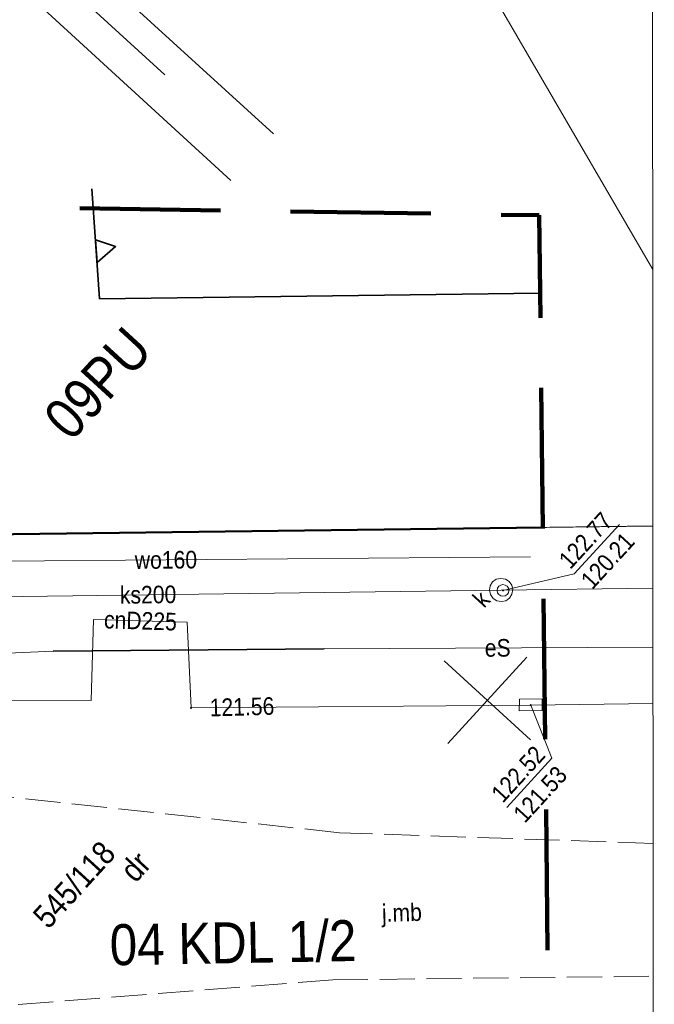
# Model space of a CAD drawing. Header units: metres. Extents: x 0 to 6446955, y 0 to 5658558.
# Tile 66 of 188: x 6441914 to 6441941, y 5654001 to 5654043. Entities that reach past the tile are written whole.
import ezdxf
from ezdxf.enums import TextEntityAlignment as Align

# ---------------------------------------------------------------- set-up
doc = ezdxf.new("R2010")
doc.units = ezdxf.units.M
doc.header["$MEASUREMENT"] = 0
for name, pattern in [('1.5_0.5', [2, 1.5, -0.5]), ('2', [0.9, 0.6, -0.3]), ('219-500', [0]), ('PRZER2-1', [3, 2, -1]), ('PRZER3-1', [4, 3, -1])]:
    doc.linetypes.add(name, pattern=pattern)
doc.layers.get('0').update_dxf_attribs({"color": 2, "linetype": 'CONTINUOUS', "lineweight": 5})
doc.layers.add('1ramki', color=7, linetype='PRZER2-1', lineweight=18)
doc.layers.add('z - MPZT', color=121, linetype='PRZER3-1', lineweight=18)
for name, color, linetype in [('209-oznaczenie konturu klasyfikacyjnego', 7, 'CONTINUOUS'), ('211-numer działki ewidencyjnej', 7, 'CONTINUOUS'), ('217-kontur klasyfikacyjny', 7, 'CONTINUOUS'), ('218-kontur użytku gruntowego', 7, 'CONTINUOUS'), ('219-działka ewidencyjna', 7, 'CONTINUOUS'), ('jezdnia', 7, 'CONTINUOUS'), ('jezdnia-Atr17', 7, 'CONTINUOUS'), ('komora podziemna', 7, 'CONTINUOUS'), ('obudowa ochronna przewodu', 7, 'CONTINUOUS'), ('przewód ciepłowniczy', 7, 'CONTINUOUS'), ('przewód ciepłowniczy-Atr1', 7, 'CONTINUOUS'), ('przewód elektroenergetyczny podziemny', 7, 'CONTINUOUS'), ('przewód elektroenergetyczny podziemny-Atr1', 7, 'CONTINUOUS'), ('przewód kanalizacyjny', 7, 'CONTINUOUS'), ('przewód kanalizacyjny-Atr1', 7, 'CONTINUOUS'), ('przewód wodociągowy', 7, 'CONTINUOUS'), ('przewód wodociągowy-Atr1', 7, 'CONTINUOUS'), ('rzedna', 7, 'CONTINUOUS'), ('rzedna-Atr2', 7, 'CONTINUOUS'), ('rzedna-Atr3', 7, 'CONTINUOUS'), ('właz do komory lub kanału - okrągły', 7, 'CONTINUOUS'), ('właz do komory lub kanału - okrągły-Atr17', 7, 'CONTINUOUS'), ('Zakres', 7, 'CONTINUOUS'), ('Znak północy', 7, 'CONTINUOUS')]:
    doc.layers.add(name, color=color, linetype=linetype)
doc.styles.add('MapaZas', font='geodezja.shx', dxfattribs={"width": 0.9})
doc.linetypes.add('NLZ', pattern='A,3,-1,[35,msgB.shx,S=0.008,R=0,X=-0.5,Y=0],3', length=7)
doc.linetypes.add('OLZ', pattern='A,3,-1,[36,msgB.shx,S=0.008,R=0,X=-0.5,Y=0],3', length=7)

# ---------------------------------------------------------------- blocks, each defined once
blk = doc.blocks.new('PW01')
at = {"linetype": 'Continuous', "lineweight": 13}
h = blk.add_hatch(color=0, dxfattribs=at)
edge = h.paths.add_edge_path()
edge.add_arc((0, 0), 0.045, 0, 360)
blk = doc.blocks.new('US22')
at = {"color": 0, "linetype": 'Continuous', "lineweight": 13}
blk.add_circle((0, 0), 0.25, dxfattribs=at)
blk = doc.blocks.new('W_POL')
at = {"color": 0, "linetype": 'Continuous', "lineweight": 0}
for p, q in [((0, 13.393), (-0.67, 1.818)), ((0, 13.393), (0, -3.92)), ((0, 13.393), (0.668, 1.818)), ((-0.67, 1.818), (0, 3.636)), ((0.668, 1.818), (0, 3.636)), ((-0.67, -2.007), (-0.67, -5.929)), ((-0.67, -2.007), (0.669, -5.621)), ((0.669, -2.007), (0.669, -5.929)), ((-0.67, -2.314), (0.67, -5.929)), ((0, -3.92), (0, -4.59)), ((0, -4.59), (0, -10.676)), ((-0.755, -6.94), (-0.755, -13.393)), ((0.671, -6.94), (0.671, -13.393))]:
    blk.add_line(p, q, dxfattribs=at)
at = {"color": 0, "linetype": 'Continuous', "lineweight": 0, "extrusion": (0, 0, -1)}
for points in [[(0, 13.393), (0, 3.636), (0.67, 1.818)], [(0, -3.814), (0, -4.122), (0.67, -2.007), (0.67, -2.314)]]:
    blk.add_solid(points, dxfattribs=at)

msp = doc.modelspace()

# ---------------------------------------------------------------- linework, layer by layer
at = {"color": 0, "lineweight": 13}
for p, q in [((6441933.5, 5654014.209), (6441931.656, 5654015.897)), ((6441933.5, 5654014.209), (6441931.656, 5654015.897)), ((6441931.812, 5654012.365), (6441935.189, 5654016.053)), ((6441931.812, 5654012.365), (6441935.189, 5654016.053)), ((6441931.812, 5654012.365), (6441935.189, 5654016.053)), ((6441931.812, 5654012.365), (6441935.189, 5654016.053)), ((6441935.344, 5654012.521), (6441933.5, 5654014.209)), ((6441935.344, 5654012.521), (6441933.5, 5654014.209))]:
    msp.add_line(p, q, dxfattribs=at)
at = {"layer": '1ramki', "color": 0, "linetype": 'Continuous', "lineweight": 18, "flags": 128}
msp.add_lwpolyline([(6441510.604, 5654071.913), (6441940.534, 5654071.913), (6441940.63, 5653931.905), (6441510.701, 5653931.905)], close=True, dxfattribs=at)
msp.add_lwpolyline([(6441510.604, 5654071.913), (6441940.534, 5654071.913), (6441940.63, 5653931.905), (6441510.701, 5653931.905)], close=True, dxfattribs=at)
at = {"layer": '217-kontur klasyfikacyjny', "color": 0, "linetype": 'Continuous', "lineweight": 13}
for points in [[(6441940.561, 5654032.602), (6441917.681, 5654071.913)], [(6441907.59, 5654021.229), (6441940.569, 5654021.654)]]:
    msp.add_lwpolyline(points, dxfattribs=at)
at = {"layer": '218-kontur użytku gruntowego', "color": 0, "linetype": 'Continuous', "lineweight": 13}
for points in [[(6441907.59, 5654021.229), (6441940.569, 5654021.654)], [(6441940.569, 5654021.654), (6441907.59, 5654021.229)]]:
    msp.add_lwpolyline(points, dxfattribs=at)
at = {"layer": '219-działka ewidencyjna', "color": 0, "linetype": '219-500', "lineweight": 13}
msp.add_lwpolyline([(6441940.569, 5654021.649), (6441907.59, 5654021.229)], dxfattribs=at)
at = {"layer": 'jezdnia', "color": 0, "linetype": '1.5_0.5', "lineweight": 13}
msp.add_lwpolyline([(6441940.578, 5654008.104), (6441927.188, 5654008.559), (6441906.123, 5654010.83), (6441907.355, 5654007.289), (6441907.391, 5654004.856), (6441907.473, 5654000.754), (6441926.899, 5654002.275), (6441940.582, 5654002.432)], dxfattribs=at)
at = {"layer": 'komora podziemna', "color": 0, "linetype": 'Continuous', "lineweight": 13, "flags": 128}
for points in [[(6441934.431, 5654019.283), (6441934.544, 5654019.125), (6441934.587, 5654018.936), (6441934.546, 5654018.743), (6441934.448, 5654018.576), (6441934.29, 5654018.462), (6441934.1, 5654018.433), (6441933.908, 5654018.46), (6441933.741, 5654018.559), (6441933.634, 5654018.724), (6441933.59, 5654018.913), (6441933.625, 5654019.098), (6441933.724, 5654019.266), (6441933.881, 5654019.379), (6441934.078, 5654019.416), (6441934.27, 5654019.389)], [(6441934.871, 5654014.255), (6441935.84, 5654014.277), (6441935.841, 5654013.774), (6441934.851, 5654013.759)]]:
    msp.add_lwpolyline(points, close=True, dxfattribs=at)
at = {"layer": 'obudowa ochronna przewodu', "color": 0, "linetype": 'Continuous', "lineweight": 35, "flags": 128}
msp.add_lwpolyline([(6441914.949, 5654016.308), (6441926.531, 5654016.415)], dxfattribs=at)
at = {"layer": 'przewód ciepłowniczy', "color": 0, "linetype": 'Continuous', "lineweight": 13, "flags": 128}
msp.add_lwpolyline([(6441902.73, 5654014.262), (6441909.442, 5654014.218), (6441916.57, 5654014.199), (6441916.68, 5654017.665), (6441920.677, 5654017.544), (6441920.838, 5654013.885), (6441935.349, 5654014.008)], dxfattribs=at)
at = {"layer": 'przewód ciepłowniczy', "color": 0, "linetype": 'Continuous', "lineweight": 13}
msp.add_lwpolyline([(6441935.349, 5654014.008), (6441940.574, 5654014.077)], dxfattribs=at)
at = {"layer": 'przewód elektroenergetyczny podziemny', "color": 0, "linetype": 'Continuous', "lineweight": 13}
msp.add_lwpolyline([(6441940.572, 5654016.483), (6441926.531, 5654016.415), (6441914.949, 5654016.308), (6441903.624, 5654015.816), (6441889.871, 5654028.382), (6441883.801, 5654034.414), (6441882.612, 5654034.419), (6441858.091, 5654032.234)], dxfattribs=at)
at = {"layer": 'przewód kanalizacyjny', "color": 0, "linetype": 'Continuous', "lineweight": 13, "flags": 128}
msp.add_lwpolyline([(6441903.93, 5654018.519), (6441934.086, 5654018.921)], dxfattribs=at)
at = {"layer": 'przewód kanalizacyjny', "color": 0, "linetype": 'Continuous', "lineweight": 13}
msp.add_lwpolyline([(6441940.571, 5654019.002), (6441934.086, 5654018.921)], dxfattribs=at)
at = {"layer": 'przewód wodociągowy', "color": 0, "linetype": 'Continuous', "lineweight": 13, "flags": 128}
msp.add_lwpolyline([(6441904.187, 5654020.074), (6441935.34, 5654020.335)], dxfattribs=at)
at = {"layer": 'rzedna-Atr2', "color": 0, "lineweight": 13, "flags": 128}
for points in [[(6441934.164, 5654018.903), (6441937.212, 5654019.61), (6441939.143, 5654021.719)], [(6441935.349, 5654014.008), (6441936.256, 5654011.74), (6441934.329, 5654009.635)]]:
    msp.add_lwpolyline(points, dxfattribs=at)
at = {"layer": 'z - MPZT', "color": 0, "linetype": 'NLZ', "lineweight": 35}
for points in [[(6441916.607, 5654036.043), (6441916.926, 5654031.348)], [(6441935.74, 5654031.588), (6441916.926, 5654031.348)]]:
    msp.add_lwpolyline(points, dxfattribs=at)
at = {"layer": 'z - MPZT', "color": 0, "linetype": 'OLZ', "lineweight": 35}
msp.add_lwpolyline([(6441916.825, 5654032.908), (6441917.619, 5654033.586), (6441917.619, 5654033.586), (6441916.755, 5654033.87), (6441916.825, 5654032.908)], dxfattribs=at)
at = {"layer": 'z - MPZT', "color": 0, "linetype": 'Continuous', "lineweight": 50}
msp.add_lwpolyline([(6441907.59, 5654021.229), (6441935.868, 5654021.589)], dxfattribs=at)
at = {"layer": 'Zakres', "color": 221, "linetype": '2', "lineweight": 100, "ltscale": 10, "flags": 128}
msp.add_lwpolyline([(6441936.582, 5653958.55), (6441935.717, 5654034.918), (6441872.503, 5654035.892), (6441809.024, 5654031.333), (6441528.91, 5654030.481), (6441525.825, 5653964.428), (6441801.954, 5653965.105), (6441838.027, 5653951.207)], close=True, dxfattribs=at)

# ---------------------------------------------------------------- block references
at = {"layer": 'rzedna', "color": 0, "linetype": 'Continuous', "lineweight": 13, "rotation": 47.52228373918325}
for p in [(6441934.164, 5654018.903), (6441920.838, 5654013.885), (6441935.349, 5654014.008)]:
    msp.add_blockref('PW01', p, dxfattribs=at)
at = {"layer": 'właz do komory lub kanału - okrągły', "color": 0, "linetype": 'Continuous', "lineweight": 13, "rotation": 47.52228373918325}
msp.add_blockref('US22', (6441934.164, 5654018.903), dxfattribs=at)
at = {"layer": 'Znak północy', "color": 0, "linetype": 'Continuous', "lineweight": 13, "xscale": 1.88583667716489, "yscale": 1.88583667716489, "zscale": 1.88583667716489, "rotation": 47.52228373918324}
msp.add_blockref('W_POL', (6441904.873, 5654054.512), dxfattribs=at)

# ---------------------------------------------------------------- texts
at = {"layer": '209-oznaczenie konturu klasyfikacyjnego', "color": 0, "linetype": 'Continuous', "lineweight": 13, "style": 'MapaZas', "width": 0.9}
msp.add_text('dr', height=1, rotation=47.5223, dxfattribs=at).set_placement((6441917.731, 5654007.054), align=Align.TOP_LEFT)
at = {"layer": '211-numer działki ewidencyjnej', "color": 0, "linetype": 'Continuous', "lineweight": 13, "style": 'MapaZas', "width": 0.9}
msp.add_text('545/118', height=1, rotation=47.5223, dxfattribs=at).set_placement((6441914.744, 5654004.404))
at = {"layer": 'jezdnia-Atr17', "color": 0, "lineweight": 13, "style": 'MapaZas', "width": 0.9}
msp.add_text('j.mb', height=0.75, rotation=1.7293, dxfattribs=at).set_placement((6441929.846, 5654005.148), align=Align.MIDDLE_CENTER)
at = {"layer": 'przewód ciepłowniczy-Atr1', "color": 0, "lineweight": 13, "style": 'MapaZas', "width": 0.9}
msp.add_text('cnD225', height=0.75, rotation=358.2633, dxfattribs=at).set_placement((6441918.678, 5654017.612), align=Align.MIDDLE_CENTER)
at = {"layer": 'przewód elektroenergetyczny podziemny-Atr1', "color": 0, "lineweight": 13, "style": 'MapaZas', "width": 0.9}
msp.add_text('eS', height=0.75, rotation=0.2803, dxfattribs=at).set_placement((6441933.94, 5654016.451), align=Align.MIDDLE_CENTER)
at = {"layer": 'przewód kanalizacyjny-Atr1', "color": 0, "lineweight": 13, "style": 'MapaZas', "width": 0.9}
msp.add_text('ks200', height=0.75, rotation=0.7623, dxfattribs=at).set_placement((6441919.004, 5654018.723), align=Align.MIDDLE_CENTER)
at = {"layer": 'przewód wodociągowy-Atr1', "color": 0, "lineweight": 13, "style": 'MapaZas', "width": 0.9}
msp.add_text('wo160', height=0.75, rotation=0.4803, dxfattribs=at).set_placement((6441919.767, 5654020.208), align=Align.MIDDLE_CENTER)
at = {"layer": 'rzedna-Atr2', "color": 0, "lineweight": 13, "style": 'MapaZas', "width": 0.9}
for s, p in [('122.77', (6441937.206, 5654019.616)), ('122.52', (6441934.323, 5654009.641))]:
    msp.add_text(s, height=0.75, rotation=47.5223, dxfattribs=at).set_placement(p, align=Align.BOTTOM_LEFT)
msp.add_text('121.56', height=0.75, rotation=1.5383, dxfattribs=at).set_placement((6441921.647, 5654013.524))
at = {"layer": 'rzedna-Atr3', "color": 0, "lineweight": 13, "style": 'MapaZas', "width": 0.9}
for s, p in [('120.21', (6441938.146, 5654018.755)), ('121.53', (6441935.264, 5654008.779))]:
    msp.add_text(s, height=0.75, rotation=47.5223, dxfattribs=at).set_placement(p, align=Align.BOTTOM_LEFT)
at = {"layer": 'właz do komory lub kanału - okrągły-Atr17', "color": 0, "lineweight": 13, "style": 'MapaZas', "width": 0.9}
msp.add_text('k', height=0.75, rotation=47.5223, dxfattribs=at).set_placement((6441933.364, 5654018.117))
at = {"layer": 'z - MPZT', "color": 0, "linetype": 'OLZ', "lineweight": 35, "style": 'MapaZas', "width": 0.9}
for s, rotation, p in [('09PU', 47.4821, (6441916.846, 5654027.749)), ('04 KDL 1/2', 1.0255, (6441922.634, 5654003.899))]:
    msp.add_text(s, height=1.75, rotation=rotation, dxfattribs=at).set_placement(p, align=Align.MIDDLE)

doc.saveas('drawing.dxf')
